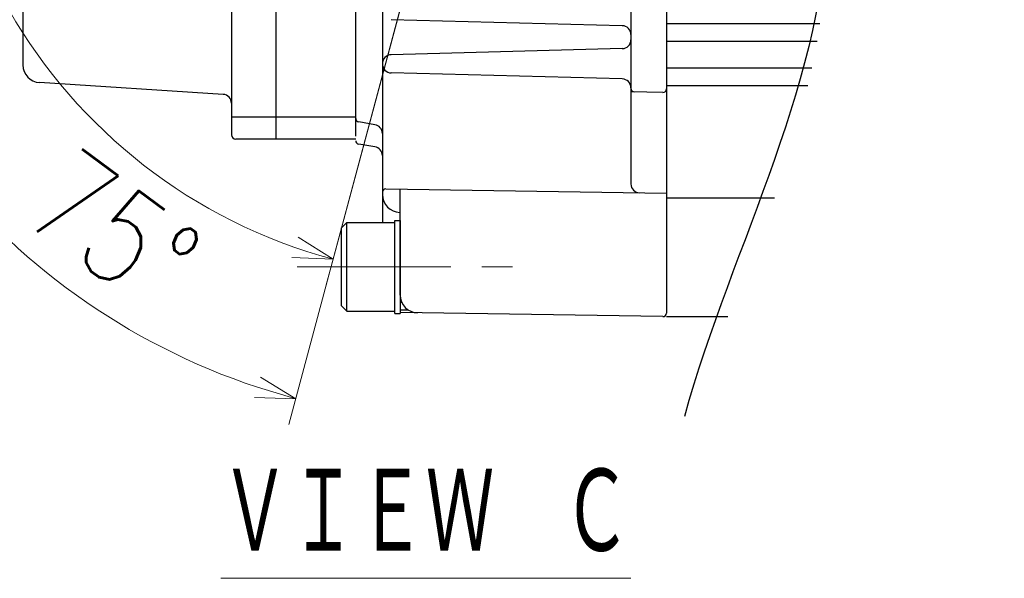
# Model space of a CAD drawing. Header units: millimetres. Extents: x 0 to 1300, y 0 to 891.
# Tile 17 of 148: x 548 to 659, y 184 to 247. Entities that reach past the tile are written whole.
import ezdxf

# ---------------------------------------------------------------- set-up
doc = ezdxf.new("R2010")
doc.units = ezdxf.units.MM
doc.header["$LTSCALE"] = 0.545669
doc.linetypes.add('CENTER', pattern=[50.8, 31.75, -6.35, 6.35, -6.35])
doc.layers.add('NoLayerName_001', color=7, linetype='Continuous')
doc.styles.get("Standard").update_dxf_attribs({"font": 'txt', "bigfont": 'extfont2'})
doc.dimstyles.get("Standard").update_dxf_attribs({"dimtxt": 2.5, "dimasz": 2.5, "dimexe": 1, "dimexo": 1, "dimtad": 1, "dimdec": 3, "dimzin": 0, "dimdsep": 46, "dimtxsty": 'Standard', "dimcen": 2.5, "dimadec": 3, "dimazin": 0, "dimtfac": 0.75, "dimtdec": 3, "dimtmove": 0, "dimatfit": 3, "dimfxl": 1, "dimarcsym": 0})

# ---------------------------------------------------------------- blocks, each defined once
blk = doc.blocks.new('DIM_0002')
at = {"color": 3, "linetype": 'Continuous', "lineweight": 13}
for points in [[(54.76, 41.12), (44.52, 2.9), (43.74, 0)], [(40.58, 5.38), (44.52, 2.9), (39.86, 3.07)]]:
    blk.add_lwpolyline(points, dxfattribs=at)
blk.add_arc((60.07, 60.92), 60.07, 345, 255, dxfattribs=at)
blk = doc.blocks.new('_OPEN30')
at = {"color": 0, "linetype": 'ByBlock', "lineweight": -2}
for p, q in [((-1, 0.267949), (0, 0)), ((0, 0), (-1, -0.267949)), ((0, 0), (-1, 0))]:
    blk.add_line(p, q, dxfattribs=at)
blk = doc.blocks.new('*D31')
at = {"layer": 'Defpoints', "color": 0}
for p in [(544.87, 278.42), (544.97, 278.42), (592.16, 252.51), (592.18, 252.61), (529.91, 246.15)]:
    blk.add_point(p, dxfattribs=at)
at = {"layer": 'NoLayerName_001', "color": 0, "linetype": 'Continuous', "lineweight": 13}
for p, q in [((541.87, 278.42), (519.75, 278.42)), ((591.38, 249.61), (578.56, 201.78))]:
    blk.add_line(p, q, dxfattribs=at)
blk.add_arc((599.1, 278.42), 76.35, 183.3775, 251.6225, dxfattribs=at)
at = {"layer": 'NoLayerName_001', "color": 0, "lineweight": 13, "xscale": 4.5, "yscale": 4.5, "zscale": 4.5}
for p, rotation in [((522.75, 278.42), 91.68876122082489), ((579.34, 204.67), 343.3112387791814)]:
    blk.add_blockref('_OPEN30', p, dxfattribs=dict(at, rotation=rotation))
at = {"layer": 'NoLayerName_001', "color": 0, "lineweight": 13, "insert": (558.84, 223.66), "char_height": 10.5, "attachment_point": 5, "rotation": 323.6796}
blk.add_mtext('\\W0.8000;75%%d', dxfattribs=at)
blk = doc.blocks.new('JZB_0016')
at = {"layer": 'NoLayerName_001', "color": 7, "linetype": 'Continuous', "lineweight": 25}
for p, q in [((0.6, 10.25), (0, 9.65)), ((0.6, 0.25), (0.6, 10.25)), ((0.6, 10.25), (6, 10.25)), ((6, 0), (6, 10.5)), ((6, 10.5), (6.6, 10.5)), ((6.6, 10.5), (6.6, 0)), ((0, 0.85), (0, 9.65)), ((0, 0.85), (0.6, 0.25)), ((0.6, 0.25), (6, 0.25)), ((6, 0), (6.6, 0))]:
    blk.add_line(p, q, dxfattribs=at)

msp = doc.modelspace()

# ---------------------------------------------------------------- linework, layer by layer
at = {"layer": 'NoLayerName_001', "color": 7, "linetype": 'Continuous', "lineweight": 25}
for p, q in [((621.10164849, 342.5145249), (621.10164849, 214.32714778)), ((577.10164849, 265.03069233), (577.10164849, 233.92083634)), ((586.10164849, 234.25968718), (586.10164849, 257.44403355)), ((589.10164849, 257.22883634), (589.10164849, 224.53111042)), ((617.10164849, 251.71347367), (617.10164849, 228.88264415)), ((572.1016485, 248.92300452), (572.1016485, 234.42083634)), ((616.12782544, 246.71313099), (590.10130582, 247.39465939)), ((638.39622466, 246.92083634), (621.10164849, 246.92083634)), ((616.12782544, 244.12854169), (590.10130582, 243.44701329)), ((638.06623022, 244.92083634), (621.10164849, 244.92083634)), ((637.48016205, 241.92083634), (621.10164849, 241.92083634)), ((616.12782544, 240.71313099), (590.10130582, 241.39465939)), ((637.03175224, 239.92083634), (621.10164849, 239.92083634)), ((620.69466753, 239.19539529), (617.10164849, 239.25811167)), ((586.10164877, 236.42083634), (572.1016485, 236.42083634)), ((588.26604748, 235.56011015), (586.4358889, 235.86513658)), ((586.10164823, 233.92083634), (572.60164849, 233.92083634)), ((588.26604748, 233.06011015), (586.4358889, 233.36513658)), ((589.5077084, 228.31577089), (621.10164849, 227.83707483)), ((591.10164849, 216.36045984), (591.10164849, 228.29162028)), ((633.27363863, 227.27281111), (621.10164849, 227.27281111)), ((591.10164849, 225.6795494), (591.06674368, 225.68015866)), ((591.10164849, 221.98401965), (591.06674368, 221.98462891)), ((591.10164849, 219.13446533), (591.06674368, 219.13507459)), ((591.10164849, 217.0110234), (591.06674368, 217.01163266)), ((591.27958942, 215.53577763), (591.10164849, 215.5388836)), ((592.05609742, 214.65551909), (591.10164849, 214.67217906)), ((620.69538684, 213.92719679), (591.10164849, 214.39051777)), ((628.03609616, 213.92083634), (621.10164849, 213.92083634))]:
    msp.add_line(p, q, dxfattribs=at)
at = {"layer": 'NoLayerName_001', "color": 4, "linetype": 'Continuous', "lineweight": 25}
for p, q in [((548.60164849, 314.54442582), (548.60164849, 242.29724687)), ((571.16534865, 238.98060016), (550.47424818, 240.3013087))]:
    msp.add_line(p, q, dxfattribs=at)
at = {"layer": 'NoLayerName_001', "color": 4, "linetype": 'CENTER', "lineweight": 13}
msp.add_line((579.50164849, 219.53111042), (605.60164849, 219.53111042), dxfattribs=at)
at = {"layer": 'NoLayerName_001', "color": 7, "linetype": 'Continuous', "lineweight": 25}
for centre, radius, start, end in [((616.10164849, 245.71347367), 1, 0, 88.5), ((616.10164849, 245.12819902), 1, 271.5, 0), ((590.12817721, 242.42083634), 1.02652871, 91.5, 268.5), ((616.10164849, 239.71347367), 1, 0, 88.5), ((617.50026346, 239.65121475), 0.4, 177.4511784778, 269), ((620.70164849, 239.59533436), 0.4, 269, 0), ((586.50164849, 236.25969415), 0.4, 180, 260.537677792), ((588.10164849, 234.57371623), 1, 0, 80.537677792), ((572.60164849, 234.42083634), 0.5, 180, 270), ((586.50164849, 233.75969415), 0.4, 180, 260.537677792), ((588.10164849, 232.07371623), 1, 0, 80.537677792), ((618.10164849, 228.88264415), 1, 180, 269.1319485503), ((589.50164849, 227.91581679), 0.4, 89.1319485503, 180), ((591.10164849, 227.67985405), 2, 180, 269), ((593.10164849, 216.36045984), 2, 180, 269.1319485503), ((620.70164849, 214.32714778), 0.4, 269.1030478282, 0)]:
    msp.add_arc(centre, radius, start, end, dxfattribs=at)
at = {"layer": 'NoLayerName_001', "color": 4, "linetype": 'Continuous', "lineweight": 25}
for centre, radius, start, end in [((550.60164849, 242.29724687), 2, 180, 266.3477772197), ((571.10164849, 237.98263108), 1, 0, 86.3477772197)]:
    msp.add_arc(centre, radius, start, end, dxfattribs=at)
at = {"layer": 'NoLayerName_001', "color": 7, "linetype": 'Continuous', "lineweight": 25}
msp.add_open_spline([(638.79843585, 348.26091738), (635.8120212, 339.67497526), (621.04580991, 311.90103828), (650.85021762, 260.71747325), (628.47041852, 222.08489844), (623.11975894, 202.67320322)], degree=3, knots=[0, 0, 0, 0, 27.2714809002, 89.5692823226, 149.9761629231, 149.9761629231, 149.9761629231, 149.9761629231], dxfattribs=at)

# ---------------------------------------------------------------- block references
at = {"layer": 'NoLayerName_001', "color": 3, "linetype": 'Continuous', "lineweight": 13}
msp.add_blockref('DIM_0002', (539.03552246, 217.50363159), dxfattribs=at)
at = {"layer": 'NoLayerName_001'}
msp.add_blockref('JZB_0016', (584.50164795, 214.28111267), dxfattribs=at)

# ---------------------------------------------------------------- texts
at = {"layer": 'NoLayerName_001', "color": 3, "lineweight": 13, "insert": (570.90114486, 186.53574547), "char_height": 10.5, "attachment_point": 7}
msp.add_mtext('\\A1;\\W0.6667;\\LＶＩＥＷ\u3000Ｃ\\l', dxfattribs=at)

# ---------------------------------------------------------------- dimensions: what is measured, and where the dimension line sits
at = {"layer": 'NoLayerName_001', "color": 3, "linetype": 'Continuous', "lineweight": 13}
dim = msp.add_angular_dim_2l(base=(529.90652355, 246.15461967), line1=((592.15887493, 252.51005266), (592.18475683, 252.60664524)), line2=((544.86792751, 278.42083634), (544.96792751, 278.42083634)), text='\\W0.8000;<>', dimstyle='Standard', override={"dimtxt": 10.5, "dimasz": 4.5, "dimexe": 3, "dimexo": 3, "dimgap": 3, "dimblk": 'OPEN30', "dimclrd": 0, "dimclre": 0, "dimclrt": 0, "dimazin": 2, "dimtp": 0, "dimtm": 0, "dimlwd": 13, "dimlwe": 13}, dxfattribs=at)
dim.commit()
dim.dimension.update_dxf_attribs({"geometry": '*D31', "text_midpoint": (553.88054598, 216.90558668), "dimtype": 162})

doc.saveas('drawing.dxf')
